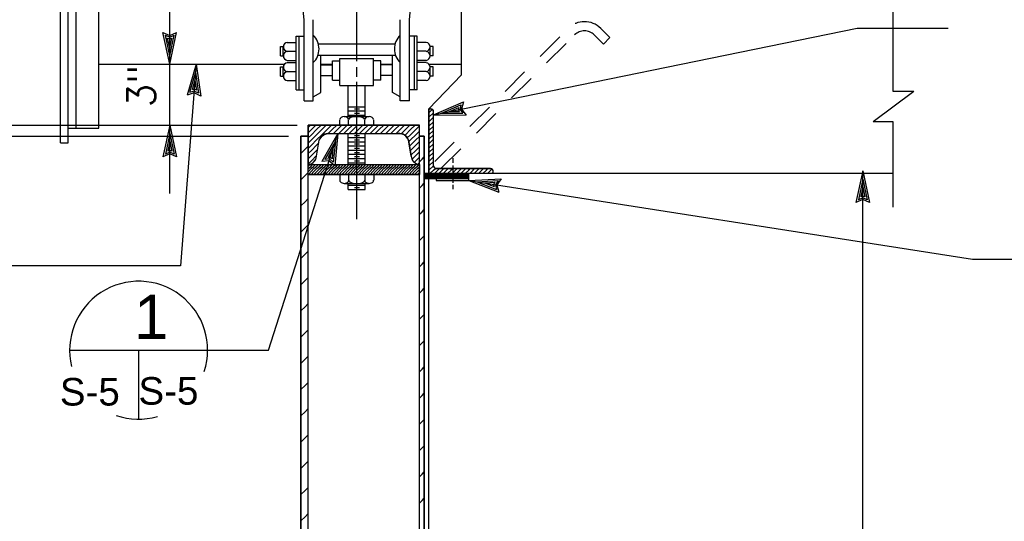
# Model space of a CAD drawing. Extents: x -31.3 to 10.7, y -20.4 to 9.6.
# Tile 13 of 25: x -8.5 to -4, y 1.4 to 3.7. Entities that reach past the tile are written whole.
import ezdxf
from ezdxf.enums import TextEntityAlignment as Align

# ---------------------------------------------------------------- set-up
doc = ezdxf.new("R2010")
doc.units = 0
doc.header["$MEASUREMENT"] = 0
doc.linetypes.add('HIDDEN2', pattern=[0.1875, 0.125, -0.0625])
doc.layers.add('01', color=7, linetype='CONTINUOUS')
doc.layers.add('02', color=7, linetype='CONTINUOUS')
doc.styles.add('ARIAL', font='Arial')
doc.styles.add('TXT_SHX', font='txt.shx')

msp = doc.modelspace()

# ---------------------------------------------------------------- linework, layer by layer
at = {"layer": '01', "color": 7, "linetype": 'CONTINUOUS'}
for p, q in [((-8.2706, 3.0954), (-8.2706, 5.7754)), ((-8.2356, 3.0954), (-8.2356, 5.7754)), ((-8.1996, 3.1624), (-8.1996, 5.7474)), ((-8.0976, 3.1624), (-8.0976, 5.6644)), ((-6.4546, 3.4034), (-6.4546, 5.1534)), ((-6.9286, 3.4654), (-6.9286, 4.2834)), ((-4.4986, 3.3284), (-4.4986, 4.3174)), ((-7.1676, 3.6534), (-7.1956, 3.9424)), ((-6.6896, 3.6534), (-6.6626, 3.9424)), ((-7.7756, 3.4524), (-7.7756, 3.7434)), ((-7.1676, 3.2854), (-7.1676, 3.6534)), ((-7.1256, 3.2854), (-7.1256, 3.6534)), ((-6.7316, 3.2854), (-6.7316, 3.6534)), ((-6.6896, 3.2854), (-6.6896, 3.6534)), ((-6.5806, 3.2224), (-4.6626, 3.6154)), ((-4.6626, 3.6154), (-4.2496, 3.6154)), ((-7.7756, 3.4524), (-7.8066, 3.5964)), ((-7.8066, 3.5964), (-7.7756, 3.5824)), ((-7.7756, 3.4894), (-7.7956, 3.5834)), ((-7.7956, 3.5834), (-7.7756, 3.5744)), ((-7.7756, 3.5254), (-7.7856, 3.5704)), ((-7.7856, 3.5704), (-7.7756, 3.5664)), ((-7.7756, 3.4524), (-7.7446, 3.5964)), ((-7.7756, 3.5824), (-7.7446, 3.5964)), ((-7.7756, 3.4894), (-7.7556, 3.5834)), ((-7.7756, 3.5744), (-7.7556, 3.5834)), ((-7.7756, 3.5254), (-7.7666, 3.5704)), ((-7.7756, 3.5664), (-7.7666, 3.5704)), ((-7.2026, 3.3354), (-7.2026, 3.5794)), ((-7.2026, 3.5794), (-7.1676, 3.5794)), ((-7.1896, 3.3354), (-7.1896, 3.5794)), ((-6.6546, 3.5794), (-6.6896, 3.5794)), ((-6.6676, 3.3354), (-6.6676, 3.5794)), ((-6.6546, 3.3354), (-6.6546, 3.5794)), ((-7.2746, 3.5324), (-7.2616, 3.5324)), ((-7.2746, 3.4904), (-7.2746, 3.5324)), ((-7.2616, 3.4904), (-7.2616, 3.5324)), ((-7.2436, 3.5504), (-7.2026, 3.5504)), ((-7.1026, 3.5444), (-6.7566, 3.5444)), ((-6.6146, 3.5504), (-6.6556, 3.5504)), ((-6.5826, 3.5324), (-6.5966, 3.5324)), ((-6.5966, 3.4904), (-6.5966, 3.5324)), ((-6.5826, 3.4904), (-6.5826, 3.5324)), ((-7.2746, 3.4904), (-7.2616, 3.4904)), ((-7.2436, 3.5104), (-7.2026, 3.5104)), ((-7.1046, 3.4924), (-6.7526, 3.4924)), ((-7.0916, 3.3234), (-7.0916, 3.4924)), ((-6.7666, 3.3234), (-6.7666, 3.4924)), ((-6.6146, 3.5104), (-6.6556, 3.5104)), ((-6.5826, 3.4904), (-6.5966, 3.4904)), ((-8.0976, 3.4524), (-7.2576, 3.4524)), ((-7.7756, 3.1754), (-7.7756, 3.4524)), ((-7.6556, 3.4524), (-7.7266, 2.5384)), ((-7.6556, 3.4524), (-7.6976, 3.3114)), ((-7.6556, 3.4524), (-7.6356, 3.3064)), ((-7.2746, 3.4394), (-7.2616, 3.4394)), ((-7.2746, 3.3974), (-7.2746, 3.4394)), ((-7.2616, 3.3974), (-7.2616, 3.4394)), ((-7.2436, 3.4694), (-7.2026, 3.4694)), ((-7.2436, 3.4594), (-7.2026, 3.4594)), ((-7.0916, 3.4524), (-7.0386, 3.4524)), ((-7.0916, 3.4484), (-7.0386, 3.4484)), ((-7.0386, 3.4674), (-7.0056, 3.4674)), ((-7.0386, 3.3794), (-7.0386, 3.4674)), ((-7.0056, 3.4784), (-6.8526, 3.4784)), ((-7.0056, 3.3554), (-7.0056, 3.4784)), ((-6.9286, 3.3954), (-6.9286, 3.4384)), ((-6.8526, 3.3554), (-6.8526, 3.4784)), ((-6.8196, 3.4674), (-6.8526, 3.4674)), ((-6.8206, 3.4524), (-6.7676, 3.4524)), ((-6.8196, 3.3794), (-6.8196, 3.4674)), ((-6.7666, 3.4484), (-6.8196, 3.4484)), ((-6.6146, 3.4694), (-6.6556, 3.4694)), ((-6.6146, 3.4594), (-6.6556, 3.4594)), ((-6.6036, 3.4524), (-6.4546, 3.4524)), ((-6.5826, 3.4394), (-6.5966, 3.4394)), ((-6.5966, 3.3974), (-6.5966, 3.4394)), ((-6.5826, 3.3974), (-6.5826, 3.4394)), ((-7.6586, 3.4154), (-7.6856, 3.3234)), ((-7.6586, 3.4154), (-7.6456, 3.3204)), ((-7.2746, 3.3974), (-7.2616, 3.3974)), ((-7.2436, 3.4184), (-7.2026, 3.4184)), ((-7.0916, 3.4004), (-7.0396, 3.4004)), ((-6.7666, 3.4004), (-6.8176, 3.4004)), ((-6.6146, 3.4184), (-6.6556, 3.4184)), ((-6.4546, 3.4034), (-6.6016, 3.2494)), ((-6.5826, 3.3974), (-6.5966, 3.3974)), ((-7.6616, 3.3794), (-7.6736, 3.3354)), ((-7.6616, 3.3794), (-7.6546, 3.3344)), ((-7.2436, 3.3774), (-7.2026, 3.3774)), ((-7.0386, 3.3794), (-7.0056, 3.3794)), ((-7.0056, 3.3554), (-6.8526, 3.3554)), ((-6.9676, 3.2154), (-6.9676, 3.3544)), ((-6.9286, 2.7494), (-6.9286, 3.3714)), ((-6.8906, 3.2154), (-6.8906, 3.3544)), ((-6.8196, 3.3794), (-6.8526, 3.3794)), ((-6.6146, 3.3774), (-6.6546, 3.3774)), ((-7.6656, 3.3224), (-7.6976, 3.3114)), ((-7.6646, 3.3304), (-7.6856, 3.3234)), ((-7.6646, 3.3384), (-7.6736, 3.3354)), ((-7.6356, 3.3064), (-7.6656, 3.3224)), ((-7.6546, 3.3344), (-7.6646, 3.3384)), ((-7.6456, 3.3204), (-7.6646, 3.3304)), ((-7.2026, 3.3354), (-7.1686, 3.3354)), ((-7.1256, 3.3044), (-7.0916, 3.3234)), ((-6.7316, 3.3044), (-6.7666, 3.3234)), ((-6.6546, 3.3354), (-6.6886, 3.3354)), ((-4.4046, 3.3284), (-4.5896, 3.1904)), ((-4.4046, 3.3284), (-4.4986, 3.3284)), ((-7.1676, 3.2854), (-7.1256, 3.2854)), ((-6.9676, 3.2594), (-6.8906, 3.2594)), ((-6.6896, 3.2854), (-6.7316, 3.2854)), ((-6.5806, 3.2224), (-6.4456, 3.2814)), ((-6.5446, 3.2294), (-6.4566, 3.2684)), ((-6.4566, 3.2684), (-6.4606, 3.2464)), ((-6.4456, 3.2814), (-6.4536, 3.2484)), ((-6.9856, 3.2154), (-6.8726, 3.2154)), ((-6.9676, 3.2404), (-6.8906, 3.2404)), ((-6.9676, 3.2214), (-6.8906, 3.2214)), ((-6.9386, 3.2494), (-6.9156, 3.2494)), ((-6.9386, 3.2304), (-6.9156, 3.2304)), ((-6.6016, -7.1876), (-6.6016, 3.2494)), ((-6.6016, 3.2494), (-6.5946, 3.2494)), ((-6.6016, 3.2314), (-6.5866, 3.2464)), ((-6.6016, 3.2304), (-6.6016, 3.2314)), ((-6.6016, 3.2114), (-6.5816, 3.2314)), ((-6.6016, 3.2104), (-6.6016, 3.2114)), ((-6.6016, 3.1914), (-6.5816, 3.2114)), ((-6.5816, 3.2314), (-6.5806, 3.2314)), ((-6.5816, 3.2114), (-6.5806, 3.2114)), ((-6.5806, 2.9914), (-6.5806, 3.2354)), ((-6.5806, 3.2224), (-6.4336, 3.2214)), ((-6.5446, 3.2294), (-6.4486, 3.2294)), ((-6.5086, 3.2374), (-6.4666, 3.2554)), ((-6.5086, 3.2374), (-6.4636, 3.2374)), ((-6.4666, 3.2554), (-6.4686, 3.2454)), ((-6.4686, 3.2454), (-6.4636, 3.2374)), ((-6.4606, 3.2464), (-6.4486, 3.2294)), ((-6.4536, 3.2484), (-6.4336, 3.2214)), ((-9.5796, 3.1754), (-7.1986, 3.1754)), ((-7.7756, 3.1754), (-7.8066, 3.0314)), ((-7.7756, 2.8654), (-7.7756, 3.1754)), ((-7.7756, 3.1754), (-7.7446, 3.0314)), ((-7.1486, 3.1754), (-6.6446, 3.1754)), ((-7.1486, -7.1336), (-7.1486, 3.1754)), ((-7.1486, 3.1654), (-7.1386, 3.1754)), ((-7.1336, 3.1564), (-7.1146, 3.1754)), ((-7.1106, 3.1564), (-7.0906, 3.1754)), ((-7.0866, 3.1564), (-7.0676, 3.1754)), ((-7.0626, 3.1564), (-7.0436, 3.1754)), ((-7.0396, 3.1564), (-7.0196, 3.1754)), ((-7.0156, 3.1564), (-6.9966, 3.1754)), ((-7.0056, 3.1754), (-7.0056, 3.2004)), ((-6.9916, 3.1564), (-6.9726, 3.1754)), ((-6.9686, 3.1564), (-6.9486, 3.1754)), ((-6.9656, 3.1754), (-6.9656, 3.2004)), ((-6.9446, 3.1564), (-6.9256, 3.1754)), ((-6.9206, 3.1564), (-6.9016, 3.1754)), ((-6.8976, 3.1564), (-6.8776, 3.1754)), ((-6.8926, 3.1754), (-6.8926, 3.2004)), ((-6.8736, 3.1564), (-6.8546, 3.1754)), ((-6.8516, 3.1754), (-6.8516, 3.2004)), ((-6.8496, 3.1564), (-6.8306, 3.1754)), ((-6.8266, 3.1564), (-6.8066, 3.1754)), ((-6.8026, 3.1564), (-6.7836, 3.1754)), ((-6.7786, 3.1564), (-6.7596, 3.1754)), ((-6.7556, 3.1564), (-6.7356, 3.1754)), ((-6.7316, 3.1564), (-6.7126, 3.1754)), ((-6.7076, 3.1564), (-6.6886, 3.1754)), ((-6.6846, 3.1564), (-6.6646, 3.1754)), ((-6.6606, 3.1564), (-6.6446, 3.1724)), ((-6.6446, -7.1336), (-6.6446, 3.1754)), ((-6.6016, 3.1904), (-6.6016, 3.1914)), ((-6.6016, 3.1714), (-6.5816, 3.1914)), ((-6.6016, 3.1704), (-6.6016, 3.1714)), ((-6.6016, 3.1514), (-6.5816, 3.1714)), ((-6.5816, 3.1914), (-6.5806, 3.1914)), ((-6.5816, 3.1714), (-6.5806, 3.1714)), ((-4.4986, 3.1904), (-4.5896, 3.1904)), ((-4.4986, 2.8044), (-4.4986, 3.1904)), ((-8.7496, 3.1264), (-7.2386, 3.1264)), ((-8.2356, 3.1624), (-8.0976, 3.1624)), ((-7.7756, 3.1384), (-7.7956, 3.0444)), ((-7.7756, 3.1384), (-7.7556, 3.0444)), ((-7.3286, 2.1554), (-7.0146, 3.1384)), ((-7.1816, -7.1336), (-7.1816, 3.1264)), ((-7.1816, 3.1264), (-7.1486, 3.1264)), ((-7.1486, 3.1414), (-7.1336, 3.1564)), ((-7.1486, 3.1174), (-7.1336, 3.1324)), ((-7.1336, 3.1324), (-7.1106, 3.1564)), ((-7.1336, 3.1094), (-7.1106, 3.1324)), ((-7.1106, 3.1324), (-7.0866, 3.1564)), ((-7.1106, 3.1094), (-7.0866, 3.1324)), ((-7.0146, 3.1384), (-7.0876, 3.0104)), ((-7.0866, 3.1324), (-7.0626, 3.1564)), ((-7.0576, 3.1384), (-7.0396, 3.1564)), ((-7.0526, 3.1384), (-6.7406, 3.1384)), ((-7.0336, 3.1384), (-7.0156, 3.1564)), ((-7.0146, 3.1384), (-7.0286, 2.9914)), ((-7.0096, 3.1384), (-6.9916, 3.1564)), ((-6.9866, 3.1384), (-6.9686, 3.1564)), ((-6.9676, 2.9974), (-6.9676, 3.1384)), ((-6.9626, 3.1384), (-6.9446, 3.1564)), ((-6.9386, 3.1384), (-6.9206, 3.1564)), ((-6.9386, 3.1284), (-6.9156, 3.1284)), ((-6.9156, 3.1384), (-6.8976, 3.1564)), ((-6.8916, 3.1384), (-6.8736, 3.1564)), ((-6.8906, 2.9974), (-6.8906, 3.1384)), ((-6.8676, 3.1384), (-6.8496, 3.1564)), ((-6.8446, 3.1384), (-6.8266, 3.1564)), ((-6.8206, 3.1384), (-6.8026, 3.1564)), ((-6.7966, 3.1384), (-6.7786, 3.1564)), ((-6.7736, 3.1384), (-6.7556, 3.1564)), ((-6.7496, 3.1384), (-6.7316, 3.1564)), ((-6.7276, 3.1364), (-6.7076, 3.1564)), ((-6.7116, 3.1294), (-6.7076, 3.1324)), ((-6.7076, 3.1324), (-6.6846, 3.1564)), ((-6.6996, 3.1174), (-6.6846, 3.1324)), ((-6.6846, 3.1324), (-6.6606, 3.1564)), ((-6.6846, 3.1094), (-6.6606, 3.1324)), ((-6.6606, 3.1324), (-6.6446, 3.1484)), ((-6.6606, 3.1094), (-6.6446, 3.1244)), ((-6.6226, 3.1264), (-6.6446, 3.1264)), ((-6.6226, -7.1336), (-6.6226, 3.1264)), ((-6.6016, 3.1504), (-6.6016, 3.1514)), ((-6.6016, 3.1314), (-6.5816, 3.1514)), ((-6.6016, 3.1304), (-6.6016, 3.1314)), ((-6.6016, 3.1114), (-6.5816, 3.1314)), ((-6.5816, 3.1514), (-6.5806, 3.1514)), ((-6.5816, 3.1314), (-6.5806, 3.1314)), ((-8.2706, 3.0954), (-8.2356, 3.0954)), ((-7.7756, 3.1024), (-7.7846, 3.0574)), ((-7.7756, 3.1024), (-7.7656, 3.0574)), ((-7.1626, 3.0664), (-7.1486, 3.0804)), ((-7.1486, 3.0944), (-7.1336, 3.1094)), ((-7.1486, 3.0704), (-7.1336, 3.0854)), ((-7.1336, 3.0854), (-7.1106, 3.1094)), ((-7.1336, 3.0614), (-7.1106, 3.0854)), ((-7.1106, 3.0354), (-7.0986, 3.1074)), ((-7.1106, 3.0854), (-7.1006, 3.0954)), ((-7.0256, 3.1034), (-7.0736, 3.0194)), ((-7.0256, 3.1034), (-7.0356, 3.0074)), ((-6.9676, 3.1194), (-6.8906, 3.1194)), ((-6.9676, 3.1004), (-6.8906, 3.1004)), ((-6.9676, 3.0814), (-6.8906, 3.0814)), ((-6.9386, 3.1094), (-6.9156, 3.1094)), ((-6.9386, 3.0904), (-6.9156, 3.0904)), ((-6.6826, 3.0354), (-6.6946, 3.1074)), ((-6.6936, 3.0994), (-6.6846, 3.1094)), ((-6.6906, 3.0794), (-6.6846, 3.0854)), ((-6.6846, 3.0854), (-6.6606, 3.1094)), ((-6.6846, 3.0614), (-6.6606, 3.0854)), ((-6.6606, 3.0854), (-6.6446, 3.1014)), ((-6.6016, 3.1104), (-6.6016, 3.1114)), ((-6.6016, 3.0914), (-6.5816, 3.1114)), ((-6.6016, 3.0904), (-6.6016, 3.0914)), ((-6.6016, 3.0714), (-6.5816, 3.0914)), ((-6.5816, 3.1114), (-6.5806, 3.1114)), ((-6.5816, 3.0914), (-6.5806, 3.0914)), ((-7.7756, 3.0454), (-7.8066, 3.0314)), ((-7.7756, 3.0534), (-7.7956, 3.0444)), ((-7.7756, 3.0614), (-7.7846, 3.0574)), ((-7.7656, 3.0574), (-7.7756, 3.0614)), ((-7.7556, 3.0444), (-7.7756, 3.0534)), ((-7.7446, 3.0314), (-7.7756, 3.0454)), ((-7.1816, 3.0474), (-7.1626, 3.0664)), ((-7.1486, 3.0464), (-7.1336, 3.0614)), ((-7.1486, 3.0234), (-7.1336, 3.0384)), ((-7.1336, 3.0384), (-7.1106, 3.0614)), ((-7.1336, 3.0144), (-7.1106, 3.0384)), ((-7.1106, 3.0614), (-7.1056, 3.0664)), ((-7.0366, 3.0684), (-7.0586, 3.0284)), ((-7.0366, 3.0684), (-7.0406, 3.0234)), ((-6.9676, 3.0624), (-6.8906, 3.0624)), ((-6.9676, 3.0434), (-6.8906, 3.0434)), ((-6.9386, 3.0714), (-6.9156, 3.0714)), ((-6.9386, 3.0524), (-6.9156, 3.0524)), ((-6.9386, 3.0334), (-6.9156, 3.0334)), ((-6.6866, 3.0594), (-6.6846, 3.0614)), ((-6.6836, 3.0394), (-6.6606, 3.0614)), ((-6.6786, 3.0204), (-6.6606, 3.0384)), ((-6.6606, 3.0614), (-6.6446, 3.0774)), ((-6.6606, 3.0384), (-6.6446, 3.0544)), ((-6.6016, 3.0704), (-6.6016, 3.0714)), ((-6.6016, 3.0514), (-6.5816, 3.0714)), ((-6.6016, 3.0504), (-6.6016, 3.0514)), ((-6.6016, 3.0314), (-6.5816, 3.0514)), ((-6.5816, 3.0714), (-6.5806, 3.0714)), ((-6.5816, 3.0514), (-6.5806, 3.0514)), ((-7.1486, 2.9994), (-7.1336, 3.0144)), ((-7.1486, 2.9974), (-6.6446, 2.9974)), ((-7.1486, 2.9894), (-7.1476, 2.9904)), ((-7.1476, 2.9904), (-7.1406, 2.9974)), ((-7.1476, 2.9784), (-7.1346, 2.9904)), ((-7.1346, 2.9904), (-7.1286, 2.9974)), ((-7.1346, 2.9784), (-7.1226, 2.9904)), ((-7.1226, 2.9904), (-7.1156, 2.9974)), ((-7.1226, 2.9784), (-7.1096, 2.9904)), ((-7.1096, 2.9904), (-7.1026, 2.9974)), ((-7.1096, 2.9784), (-7.0966, 2.9904)), ((-7.0966, 2.9904), (-7.0906, 2.9974)), ((-7.0966, 2.9784), (-7.0846, 2.9904)), ((-7.0546, 3.0144), (-7.0876, 3.0104)), ((-7.0846, 2.9904), (-7.0776, 2.9974)), ((-7.0846, 2.9784), (-7.0716, 2.9904)), ((-7.0516, 3.0224), (-7.0736, 3.0194)), ((-7.0716, 2.9904), (-7.0646, 2.9974)), ((-7.0716, 2.9784), (-7.0586, 2.9904)), ((-7.0496, 3.0294), (-7.0586, 3.0284)), ((-7.0586, 2.9904), (-7.0526, 2.9974)), ((-7.0586, 2.9784), (-7.0466, 2.9904)), ((-7.0286, 2.9914), (-7.0546, 3.0144)), ((-7.0356, 3.0074), (-7.0516, 3.0224)), ((-7.0406, 3.0234), (-7.0496, 3.0294)), ((-7.0466, 2.9904), (-7.0396, 2.9974)), ((-7.0466, 2.9784), (-7.0336, 2.9904)), ((-7.0336, 2.9904), (-7.0266, 2.9974)), ((-7.0336, 2.9784), (-7.0206, 2.9904)), ((-7.0206, 2.9904), (-7.0146, 2.9974)), ((-7.0206, 2.9784), (-7.0086, 2.9904)), ((-7.0086, 2.9904), (-7.0016, 2.9974)), ((-7.0086, 2.9784), (-6.9956, 2.9904)), ((-6.9956, 2.9904), (-6.9886, 2.9974)), ((-6.9956, 2.9784), (-6.9826, 2.9904)), ((-6.9826, 2.9904), (-6.9766, 2.9974)), ((-6.9826, 2.9784), (-6.9706, 2.9904)), ((-6.9706, 2.9904), (-6.9636, 2.9974)), ((-6.9706, 2.9784), (-6.9576, 2.9904)), ((-6.9676, 3.0244), (-6.8906, 3.0244)), ((-6.9676, 3.0054), (-6.8906, 3.0054)), ((-6.9576, 2.9904), (-6.9506, 2.9974)), ((-6.9576, 2.9784), (-6.9446, 2.9904)), ((-6.9446, 2.9904), (-6.9386, 2.9974)), ((-6.9446, 2.9784), (-6.9326, 2.9904)), ((-6.9386, 3.0144), (-6.9156, 3.0144)), ((-6.9326, 2.9904), (-6.9256, 2.9974)), ((-6.9326, 2.9784), (-6.9196, 2.9904)), ((-6.9196, 2.9904), (-6.9126, 2.9974)), ((-6.9196, 2.9784), (-6.9066, 2.9904)), ((-6.9066, 2.9904), (-6.9006, 2.9974)), ((-6.9066, 2.9784), (-6.8946, 2.9904)), ((-6.8946, 2.9904), (-6.8876, 2.9974)), ((-6.8946, 2.9784), (-6.8816, 2.9904)), ((-6.8816, 2.9904), (-6.8746, 2.9974)), ((-6.8816, 2.9784), (-6.8686, 2.9904)), ((-6.8686, 2.9904), (-6.8626, 2.9974)), ((-6.8686, 2.9784), (-6.8566, 2.9904)), ((-6.8566, 2.9904), (-6.8496, 2.9974)), ((-6.8566, 2.9784), (-6.8436, 2.9904)), ((-6.8436, 2.9904), (-6.8366, 2.9974)), ((-6.8436, 2.9784), (-6.8306, 2.9904)), ((-6.8306, 2.9904), (-6.8246, 2.9974)), ((-6.8306, 2.9784), (-6.8186, 2.9904)), ((-6.8186, 2.9904), (-6.8116, 2.9974)), ((-6.8186, 2.9784), (-6.8056, 2.9904)), ((-6.8056, 2.9904), (-6.7986, 2.9974)), ((-6.8056, 2.9784), (-6.7926, 2.9904)), ((-6.7926, 2.9904), (-6.7866, 2.9974)), ((-6.7926, 2.9784), (-6.7806, 2.9904)), ((-6.7806, 2.9904), (-6.7736, 2.9974)), ((-6.7806, 2.9784), (-6.7676, 2.9904)), ((-6.7676, 2.9904), (-6.7606, 2.9974)), ((-6.7676, 2.9784), (-6.7546, 2.9904)), ((-6.7546, 2.9904), (-6.7486, 2.9974)), ((-6.7546, 2.9784), (-6.7426, 2.9904)), ((-6.7426, 2.9904), (-6.7356, 2.9974)), ((-6.7426, 2.9784), (-6.7296, 2.9904)), ((-6.7296, 2.9904), (-6.7226, 2.9974)), ((-6.7296, 2.9784), (-6.7166, 2.9904)), ((-6.7166, 2.9904), (-6.7106, 2.9974)), ((-6.7166, 2.9784), (-6.7046, 2.9904)), ((-6.7046, 2.9904), (-6.6976, 2.9974)), ((-6.7046, 2.9784), (-6.6916, 2.9904)), ((-6.6916, 2.9904), (-6.6846, 2.9974)), ((-6.6916, 2.9784), (-6.6786, 2.9904)), ((-6.6786, 2.9904), (-6.6726, 2.9974)), ((-6.6786, 2.9784), (-6.6666, 2.9904)), ((-6.6676, 3.0074), (-6.6606, 3.0144)), ((-6.6666, 2.9904), (-6.6596, 2.9974)), ((-6.6666, 2.9784), (-6.6536, 2.9904)), ((-6.6606, 3.0144), (-6.6446, 3.0304)), ((-6.6536, 2.9904), (-6.6466, 2.9974)), ((-6.6526, 2.9994), (-6.6446, 3.0064)), ((-6.6446, 3.0094), (-6.6326, 3.0214)), ((-6.6326, 3.0214), (-6.6226, 3.0314)), ((-6.6016, 3.0304), (-6.6016, 3.0314)), ((-6.6016, 3.0114), (-6.5816, 3.0314)), ((-6.6016, 3.0104), (-6.6016, 3.0114)), ((-6.6016, 2.9914), (-6.5816, 3.0114)), ((-6.6016, 2.9904), (-6.6016, 2.9914)), ((-6.6016, 2.9714), (-6.5816, 2.9914)), ((-6.5816, 3.0314), (-6.5806, 3.0314)), ((-6.5816, 3.0114), (-6.5806, 3.0114)), ((-6.5816, 2.9914), (-6.5806, 2.9914)), ((-6.4916, 3.0054), (-6.4916, 3.0254)), ((-6.4916, 2.9144), (-6.4916, 2.9934)), ((-7.1816, 2.9284), (-7.1626, 2.9474)), ((-7.1626, 2.9474), (-7.1486, 2.9614)), ((-7.1486, 2.9764), (-7.1476, 2.9784)), ((-7.1486, 2.9644), (-7.1476, 2.9654)), ((-7.1486, 2.9514), (-7.1476, 2.9524)), ((-7.1486, 2.9514), (-6.6446, 2.9514)), ((-7.1476, 2.9654), (-7.1346, 2.9784)), ((-7.1476, 2.9524), (-7.1346, 2.9654)), ((-7.1366, 2.9514), (-7.1346, 2.9524)), ((-7.1346, 2.9654), (-7.1226, 2.9784)), ((-7.1346, 2.9524), (-7.1226, 2.9654)), ((-7.1236, 2.9514), (-7.1226, 2.9524)), ((-7.1226, 2.9654), (-7.1096, 2.9784)), ((-7.1226, 2.9524), (-7.1096, 2.9654)), ((-7.1106, 2.9514), (-7.1096, 2.9524)), ((-7.1096, 2.9654), (-7.0966, 2.9784)), ((-7.1096, 2.9524), (-7.0966, 2.9654)), ((-7.0986, 2.9514), (-7.0966, 2.9524)), ((-7.0966, 2.9654), (-7.0846, 2.9784)), ((-7.0966, 2.9524), (-7.0846, 2.9654)), ((-7.0856, 2.9514), (-7.0846, 2.9524)), ((-7.0846, 2.9654), (-7.0716, 2.9784)), ((-7.0846, 2.9524), (-7.0716, 2.9654)), ((-7.0726, 2.9514), (-7.0716, 2.9524)), ((-7.0716, 2.9654), (-7.0586, 2.9784)), ((-7.0716, 2.9524), (-7.0586, 2.9654)), ((-7.0606, 2.9514), (-7.0586, 2.9524)), ((-7.0586, 2.9654), (-7.0466, 2.9784)), ((-7.0586, 2.9524), (-7.0466, 2.9654)), ((-7.0476, 2.9514), (-7.0466, 2.9524)), ((-7.0466, 2.9654), (-7.0336, 2.9784)), ((-7.0466, 2.9524), (-7.0336, 2.9654)), ((-7.0346, 2.9514), (-7.0336, 2.9524)), ((-7.0336, 2.9654), (-7.0206, 2.9784)), ((-7.0336, 2.9524), (-7.0206, 2.9654)), ((-7.0226, 2.9514), (-7.0206, 2.9524)), ((-7.0206, 2.9654), (-7.0086, 2.9784)), ((-7.0206, 2.9524), (-7.0086, 2.9654)), ((-7.0096, 2.9514), (-7.0086, 2.9524)), ((-7.0086, 2.9654), (-6.9956, 2.9784)), ((-7.0086, 2.9524), (-6.9956, 2.9654)), ((-7.0056, 2.9514), (-7.0056, 2.9264)), ((-6.9966, 2.9514), (-6.9956, 2.9524)), ((-6.9956, 2.9654), (-6.9826, 2.9784)), ((-6.9956, 2.9524), (-6.9826, 2.9654)), ((-6.9846, 2.9514), (-6.9826, 2.9524)), ((-6.9826, 2.9654), (-6.9706, 2.9784)), ((-6.9826, 2.9524), (-6.9706, 2.9654)), ((-6.9716, 2.9514), (-6.9706, 2.9524)), ((-6.9706, 2.9654), (-6.9576, 2.9784)), ((-6.9706, 2.9524), (-6.9576, 2.9654)), ((-6.9656, 2.9514), (-6.9656, 2.9264)), ((-6.9586, 2.9514), (-6.9576, 2.9524)), ((-6.9576, 2.9654), (-6.9446, 2.9784)), ((-6.9576, 2.9524), (-6.9446, 2.9654)), ((-6.9466, 2.9514), (-6.9446, 2.9524)), ((-6.9446, 2.9654), (-6.9326, 2.9784)), ((-6.9446, 2.9524), (-6.9326, 2.9654)), ((-6.9336, 2.9514), (-6.9326, 2.9524)), ((-6.9326, 2.9654), (-6.9196, 2.9784)), ((-6.9326, 2.9524), (-6.9196, 2.9654)), ((-6.9206, 2.9514), (-6.9196, 2.9524)), ((-6.9196, 2.9654), (-6.9066, 2.9784)), ((-6.9196, 2.9524), (-6.9066, 2.9654)), ((-6.9086, 2.9514), (-6.9066, 2.9524)), ((-6.9066, 2.9654), (-6.8946, 2.9784)), ((-6.9066, 2.9524), (-6.8946, 2.9654)), ((-6.8956, 2.9514), (-6.8946, 2.9524)), ((-6.8946, 2.9654), (-6.8816, 2.9784)), ((-6.8946, 2.9524), (-6.8816, 2.9654)), ((-6.8926, 2.9514), (-6.8926, 2.9264)), ((-6.8826, 2.9514), (-6.8816, 2.9524)), ((-6.8816, 2.9654), (-6.8686, 2.9784)), ((-6.8816, 2.9524), (-6.8686, 2.9654)), ((-6.8706, 2.9514), (-6.8686, 2.9524)), ((-6.8686, 2.9654), (-6.8566, 2.9784)), ((-6.8686, 2.9524), (-6.8566, 2.9654)), ((-6.8576, 2.9514), (-6.8566, 2.9524)), ((-6.8566, 2.9654), (-6.8436, 2.9784)), ((-6.8566, 2.9524), (-6.8436, 2.9654)), ((-6.8516, 2.9514), (-6.8516, 2.9264)), ((-6.8446, 2.9514), (-6.8436, 2.9524)), ((-6.8436, 2.9654), (-6.8306, 2.9784)), ((-6.8436, 2.9524), (-6.8306, 2.9654)), ((-6.8326, 2.9514), (-6.8306, 2.9524)), ((-6.8306, 2.9654), (-6.8186, 2.9784)), ((-6.8306, 2.9524), (-6.8186, 2.9654)), ((-6.8196, 2.9514), (-6.8186, 2.9524)), ((-6.8186, 2.9654), (-6.8056, 2.9784)), ((-6.8186, 2.9524), (-6.8056, 2.9654)), ((-6.8066, 2.9514), (-6.8056, 2.9524)), ((-6.8056, 2.9654), (-6.7926, 2.9784)), ((-6.8056, 2.9524), (-6.7926, 2.9654)), ((-6.7946, 2.9514), (-6.7926, 2.9524)), ((-6.7926, 2.9654), (-6.7806, 2.9784)), ((-6.7926, 2.9524), (-6.7806, 2.9654)), ((-6.7816, 2.9514), (-6.7806, 2.9524)), ((-6.7806, 2.9654), (-6.7676, 2.9784)), ((-6.7806, 2.9524), (-6.7676, 2.9654)), ((-6.7686, 2.9514), (-6.7676, 2.9524)), ((-6.7676, 2.9654), (-6.7546, 2.9784)), ((-6.7676, 2.9524), (-6.7546, 2.9654)), ((-6.7566, 2.9514), (-6.7546, 2.9524)), ((-6.7546, 2.9654), (-6.7426, 2.9784)), ((-6.7546, 2.9524), (-6.7426, 2.9654)), ((-6.7436, 2.9514), (-6.7426, 2.9524)), ((-6.7426, 2.9654), (-6.7296, 2.9784)), ((-6.7426, 2.9524), (-6.7296, 2.9654)), ((-6.7306, 2.9514), (-6.7296, 2.9524)), ((-6.7296, 2.9654), (-6.7166, 2.9784)), ((-6.7296, 2.9524), (-6.7166, 2.9654)), ((-6.7186, 2.9514), (-6.7166, 2.9524)), ((-6.7166, 2.9654), (-6.7046, 2.9784)), ((-6.7166, 2.9524), (-6.7046, 2.9654)), ((-6.7056, 2.9514), (-6.7046, 2.9524)), ((-6.7046, 2.9654), (-6.6916, 2.9784)), ((-6.7046, 2.9524), (-6.6916, 2.9654)), ((-6.6926, 2.9514), (-6.6916, 2.9524)), ((-6.6916, 2.9654), (-6.6786, 2.9784)), ((-6.6916, 2.9524), (-6.6786, 2.9654)), ((-6.6806, 2.9514), (-6.6786, 2.9524)), ((-6.6786, 2.9654), (-6.6666, 2.9784)), ((-6.6786, 2.9524), (-6.6666, 2.9654)), ((-6.6676, 2.9514), (-6.6666, 2.9524)), ((-6.6666, 2.9654), (-6.6536, 2.9784)), ((-6.6666, 2.9524), (-6.6536, 2.9654)), ((-6.6546, 2.9514), (-6.6536, 2.9524)), ((-6.6536, 2.9784), (-6.6446, 2.9874)), ((-6.6536, 2.9654), (-6.6446, 2.9744)), ((-6.6536, 2.9524), (-6.6446, 2.9614)), ((-6.6226, 2.9574), (-6.4216, 2.9574)), ((-6.6226, 2.9554), (-6.4216, 2.9554)), ((-6.6226, 2.9544), (-6.4216, 2.9544)), ((-6.6226, 2.9524), (-6.4216, 2.9524)), ((-6.6226, 2.9514), (-6.4216, 2.9514)), ((-6.6226, 2.9494), (-6.4216, 2.9494)), ((-6.6226, 2.9484), (-6.4216, 2.9484)), ((-6.6226, 2.9464), (-6.4216, 2.9464)), ((-6.6226, 2.9454), (-6.4216, 2.9454)), ((-6.6016, 2.9704), (-6.6016, 2.9714)), ((-6.6016, 2.9574), (-4.4986, 2.9574)), ((-6.5956, 2.9574), (-6.5816, 2.9714)), ((-6.5816, 2.9714), (-6.5726, 2.9794)), ((-6.5756, 2.9574), (-6.5616, 2.9714)), ((-6.5676, 2.9784), (-6.3236, 2.9784)), ((-6.5616, 2.9714), (-6.5546, 2.9784)), ((-6.5556, 2.9574), (-6.5416, 2.9714)), ((-6.5416, 2.9714), (-6.5346, 2.9784)), ((-6.5356, 2.9574), (-6.5216, 2.9714)), ((-6.5216, 2.9714), (-6.5146, 2.9784)), ((-6.5156, 2.9574), (-6.5016, 2.9714)), ((-6.5016, 2.9714), (-6.4946, 2.9784)), ((-6.4956, 2.9574), (-6.4816, 2.9714)), ((-6.4816, 2.9714), (-6.4746, 2.9784)), ((-6.4756, 2.9574), (-6.4616, 2.9714)), ((-6.4616, 2.9714), (-6.4546, 2.9784)), ((-6.4556, 2.9574), (-6.4416, 2.9714)), ((-6.4416, 2.9714), (-6.4346, 2.9784)), ((-6.4356, 2.9574), (-6.4216, 2.9714)), ((-6.4216, 2.9714), (-6.4146, 2.9784)), ((-6.4216, 2.9244), (-6.4216, 2.9574)), ((-6.4156, 2.9574), (-6.4016, 2.9714)), ((-6.4016, 2.9714), (-6.3946, 2.9784)), ((-6.3956, 2.9574), (-6.3816, 2.9714)), ((-6.3816, 2.9714), (-6.3746, 2.9784)), ((-6.3756, 2.9574), (-6.3616, 2.9714)), ((-6.3616, 2.9714), (-6.3546, 2.9784)), ((-6.3556, 2.9574), (-6.3416, 2.9714)), ((-6.3416, 2.9714), (-6.3346, 2.9784)), ((-6.3356, 2.9574), (-6.3216, 2.9714)), ((-6.3216, 2.9714), (-6.3166, 2.9764)), ((-6.3156, 2.9574), (-6.3106, 2.9624)), ((-6.3106, 2.9574), (-6.3106, 2.9654)), ((-4.6366, 2.9684), (-4.6676, 2.8244)), ((-4.6366, -7.1876), (-4.6366, 2.9684)), ((-4.6366, 2.9684), (-4.6056, 2.8244)), ((-6.9856, 2.9114), (-6.8726, 2.9114)), ((-6.9676, 2.8844), (-6.9676, 2.9114)), ((-6.9676, 2.9034), (-6.8906, 2.9034)), ((-6.8906, 2.8844), (-6.8906, 2.9114)), ((-6.6446, 2.8904), (-6.6326, 2.9024)), ((-6.6326, 2.9024), (-6.6226, 2.9124)), ((-6.6226, 2.9434), (-6.4216, 2.9434)), ((-6.6226, 2.9424), (-6.4216, 2.9424)), ((-6.6226, 2.9404), (-6.4216, 2.9404)), ((-6.6226, 2.9394), (-6.4216, 2.9394)), ((-6.6226, 2.9374), (-6.4216, 2.9374)), ((-6.6226, 2.9354), (-6.4216, 2.9354)), ((-6.6226, 2.9344), (-6.4216, 2.9344)), ((-6.5696, 2.9344), (-6.5696, 2.9244)), ((-6.5696, 2.9244), (-6.4216, 2.9244)), ((-6.4916, 2.8854), (-6.4916, 2.9054)), ((-6.4216, 2.9244), (-6.2746, 2.9324)), ((-6.4216, 2.9244), (-4.1396, 2.5674)), ((-6.4216, 2.9244), (-6.2846, 2.8714)), ((-6.3846, 2.9184), (-6.2886, 2.9244)), ((-6.3846, 2.9184), (-6.2956, 2.8844)), ((-6.3496, 2.9134), (-6.3036, 2.9164)), ((-6.3496, 2.9134), (-6.3066, 2.8974)), ((-6.3036, 2.9164), (-6.3086, 2.9064)), ((-6.3086, 2.9064), (-6.3066, 2.8974)), ((-6.2886, 2.9244), (-6.3006, 2.9054)), ((-6.3006, 2.9054), (-6.2956, 2.8844)), ((-6.2746, 2.9324), (-6.2936, 2.9044)), ((-6.2936, 2.9044), (-6.2846, 2.8714)), ((-4.6366, 2.9314), (-4.6566, 2.8374)), ((-4.6366, 2.9314), (-4.6166, 2.8374)), ((-6.9676, 2.8844), (-6.8906, 2.8844)), ((-6.9386, 2.8934), (-6.9156, 2.8934)), ((-4.6366, 2.8954), (-4.6456, 2.8504)), ((-4.6366, 2.8954), (-4.6266, 2.8504)), ((-7.1816, 2.8094), (-7.1626, 2.8284)), ((-7.1626, 2.8284), (-7.1486, 2.8424)), ((-4.6366, 2.8384), (-4.6676, 2.8244)), ((-4.6366, 2.8464), (-4.6566, 2.8374)), ((-4.6366, 2.8544), (-4.6456, 2.8504)), ((-4.6266, 2.8504), (-4.6366, 2.8544)), ((-4.6166, 2.8374), (-4.6366, 2.8464)), ((-4.6056, 2.8244), (-4.6366, 2.8384)), ((-6.6446, 2.7714), (-6.6326, 2.7834)), ((-6.6326, 2.7834), (-6.6226, 2.7934)), ((-7.1626, 2.7094), (-7.1486, 2.7234)), ((-7.1816, 2.6904), (-7.1626, 2.7094)), ((-6.6446, 2.6524), (-6.6326, 2.6644)), ((-6.6326, 2.6644), (-6.6226, 2.6744)), ((-7.1816, 2.5714), (-7.1626, 2.5904)), ((-7.1626, 2.5904), (-7.1486, 2.6044)), ((-6.6446, 2.5334), (-6.6326, 2.5454)), ((-6.6326, 2.5454), (-6.6226, 2.5554)), ((-4.1396, 2.5674), (-3.2936, 2.5674)), ((-7.7266, 2.5384), (-9.7266, 2.5384)), ((-7.1816, 2.4524), (-7.1626, 2.4714)), ((-7.1626, 2.4714), (-7.1486, 2.4854)), ((-6.6446, 2.4144), (-6.6326, 2.4264)), ((-6.6326, 2.4264), (-6.6226, 2.4364)), ((-7.1626, 2.3524), (-7.1486, 2.3664)), ((-7.1816, 2.3334), (-7.1626, 2.3524)), ((-6.6446, 2.2954), (-6.6326, 2.3074)), ((-6.6326, 2.3074), (-6.6226, 2.3174)), ((-7.1816, 2.2144), (-7.1626, 2.2334)), ((-7.1626, 2.2334), (-7.1486, 2.2474)), ((-6.6446, 2.1764), (-6.6326, 2.1884)), ((-6.6326, 2.1884), (-6.6226, 2.1984)), ((-7.6046, 2.1554), (-7.3286, 2.1554)), ((-7.1816, 2.0954), (-7.1626, 2.1144)), ((-7.1626, 2.1144), (-7.1486, 2.1284)), ((-6.6446, 2.0574), (-6.6326, 2.0694)), ((-6.6326, 2.0694), (-6.6226, 2.0794)), ((-7.1626, 1.9954), (-7.1486, 2.0094)), ((-7.1816, 1.9764), (-7.1626, 1.9954)), ((-6.6446, 1.9384), (-6.6326, 1.9504)), ((-6.6326, 1.9504), (-6.6226, 1.9604)), ((-7.1816, 1.8574), (-7.1626, 1.8764)), ((-7.1626, 1.8764), (-7.1486, 1.8904)), ((-6.6446, 1.8194), (-6.6326, 1.8314)), ((-6.6326, 1.8314), (-6.6226, 1.8414)), ((-7.1816, 1.7384), (-7.1626, 1.7574)), ((-7.1626, 1.7574), (-7.1486, 1.7714)), ((-6.6446, 1.7004), (-6.6326, 1.7124)), ((-6.6326, 1.7124), (-6.6226, 1.7224)), ((-7.1626, 1.6384), (-7.1486, 1.6524)), ((-7.1816, 1.6194), (-7.1626, 1.6384)), ((-6.6446, 1.5814), (-6.6326, 1.5934)), ((-6.6326, 1.5934), (-6.6226, 1.6034)), ((-7.1816, 1.5004), (-7.1626, 1.5194)), ((-7.1626, 1.5194), (-7.1486, 1.5334)), ((-6.6446, 1.4624), (-6.6326, 1.4744)), ((-6.6326, 1.4744), (-6.6226, 1.4844)), ((-7.1816, 1.3814), (-7.1626, 1.4004)), ((-7.1626, 1.4004), (-7.1486, 1.4144))]:
    msp.add_line(p, q, dxfattribs=at)
at = {"layer": '01', "color": 7, "linetype": 'HIDDEN2'}
for p, q in [((-6.5756, 3.0104), (-5.9706, 3.6144)), ((-5.8236, 3.6144), (-5.7816, 3.5724)), ((-6.5456, 2.9804), (-5.9416, 3.5854)), ((-5.8596, 3.5914), (-5.8106, 3.5434)), ((-5.8106, 3.5434), (-5.7816, 3.5724))]:
    msp.add_line(p, q, dxfattribs=at)
at = {"layer": '01', "color": 7, "linetype": 'CONTINUOUS'}
for points in [[(-6.6016, 2.9574), (-6.3106, 2.9574), (-6.3106, 2.9644), (-6.3106, 2.9694), (-6.3136, 2.9734), (-6.3176, 2.9774), (-6.3236, 2.9784), (-6.5676, 2.9784), (-6.5726, 2.9794), (-6.5756, 2.9814), (-6.5786, 2.9834), (-6.5796, 2.9874), (-6.5806, 2.9914), (-6.5806, 3.2354), (-6.5816, 3.2414), (-6.5856, 3.2464), (-6.5916, 3.2484), (-6.5946, 3.2494), (-6.6016, 3.2494)], [(-7.1486, 2.9974), (-7.1356, 3.0004), (-7.1266, 3.0064), (-7.1176, 3.0164), (-7.1126, 3.0264), (-7.1106, 3.0354), (-7.0986, 3.1074), (-7.0936, 3.1164), (-7.0846, 3.1274), (-7.0776, 3.1324), (-7.0706, 3.1354), (-7.0616, 3.1384), (-7.0526, 3.1384), (-6.7406, 3.1384), (-6.7296, 3.1374), (-6.7206, 3.1344), (-6.7126, 3.1314), (-6.7056, 3.1254), (-6.7006, 3.1184), (-6.6946, 3.1074), (-6.6826, 3.0354), (-6.6796, 3.0224), (-6.6736, 3.0124), (-6.6676, 3.0074), (-6.6626, 3.0034), (-6.6576, 3.0004), (-6.6446, 2.9974), (-6.6446, 3.1754), (-7.1486, 3.1754)], [(-7.1486, -7.1336), (-7.1486, 3.1264), (-7.1816, 3.1264), (-7.1816, -7.1336)], [(-6.6446, -7.1336), (-6.6446, 3.1264), (-6.6226, 3.1264), (-6.6226, -7.1336)], [(-7.1486, 2.9514), (-7.1486, 2.9974), (-6.6446, 2.9974), (-6.6446, 2.9514)]]:
    msp.add_lwpolyline(points, close=True, dxfattribs=at)
at = {"layer": '01', "color": 7, "linetype": 'HIDDEN2'}
for radius in [0.1042, 0.0627]:
    msp.add_arc((-5.8973, 3.5406), radius, 45, 135, dxfattribs=at)
at = {"layer": '01', "color": 7, "linetype": 'CONTINUOUS'}
for centre, radius, start, end in [((-7.1861, 3.5211), 0.0865, 314.0834, 45.9166), ((-6.6717, 3.5211), 0.0865, 134.0834, 225.9166), ((-7.2407, 3.5303), 0.0205, 97.9936, 262.0064), ((-6.6171, 3.5303), 0.0205, 277.9936, 82.0064), ((-7.2407, 3.4896), 0.0205, 97.9936, 262.0064), ((-6.6171, 3.4896), 0.0205, 277.9936, 82.0064), ((-7.2407, 3.4386), 0.0205, 97.9936, 262.0064), ((-6.6171, 3.4386), 0.0205, 277.9936, 82.0064), ((-7.2407, 3.3979), 0.0205, 97.9936, 262.0064), ((-6.6171, 3.3979), 0.0205, 277.9936, 82.0064), ((-6.5942, 3.2356), 0.0133, 0, 90), ((-7.0551, 3.0931), 0.0453, 86.7508, 162.1597), ((-6.738, 3.0931), 0.0453, 17.8403, 93.2492), ((-7.1515, 3.038), 0.0407, 273.6901, 355.8051), ((-6.6416, 3.038), 0.0407, 184.1949, 266.3099), ((-6.5676, 2.9917), 0.0133, 180, 270), ((-6.3236, 2.965), 0.0133, 0, 90)]:
    msp.add_arc(centre, radius, start, end, dxfattribs=at)
for centre, major_axis, ratio, start_param, end_param in [((-6.9857, 3.2006), (-0.0202, 0), 0.721568, 3.141593, 6.283185), ((-6.9292, 3.2006), (-0.0363, 0), 0.403942, 3.141593, 6.283185), ((-6.8727, 3.2006), (-0.0202, 0), 0.721568, 3.141593, 6.283185), ((-6.9854, 2.926), (-0.0202, 0), 0.721569, 0, 3.141593), ((-6.9289, 2.926), (-0.0363, 0), 0.403942, 0, 3.141593), ((-6.8724, 2.926), (-0.0202, 0), 0.721569, 0, 3.141593)]:
    msp.add_ellipse(centre, major_axis=major_axis, ratio=ratio, start_param=start_param, end_param=end_param, dxfattribs=at)
at = {"layer": '02', "color": 7, "linetype": 'CONTINUOUS'}
for p, q in [((-8.2286, 2.1554), (-7.6046, 2.1554)), ((-7.9166, 2.1554), (-7.9166, 1.8434))]:
    msp.add_line(p, q, dxfattribs=at)
for start, end in [(341.9698, 193.8121), (251.0405, 285.7467)]:
    msp.add_arc((-7.9166, 2.1554), 0.3125, start, end, dxfattribs=at)

# ---------------------------------------------------------------- texts
at = {"layer": '01', "color": 7, "linetype": 'CONTINUOUS', "style": 'TXT_SHX'}
msp.add_text('3"', height=0.125, rotation=90, dxfattribs=at).set_placement((-7.8416, 3.3529), align=Align.CENTER)
at = {"layer": '02', "color": 7, "linetype": 'CONTINUOUS', "style": 'ARIAL'}
for s, height, p in [('1', 0.2, (-7.8595, 2.2064)), ('S-5', 0.125, (-8.1378, 1.9044)), ('S-5', 0.125, (-7.7818, 1.9084))]:
    msp.add_text(s, height=height, dxfattribs=at).set_placement(p, align=Align.CENTER)

doc.saveas('drawing.dxf')
